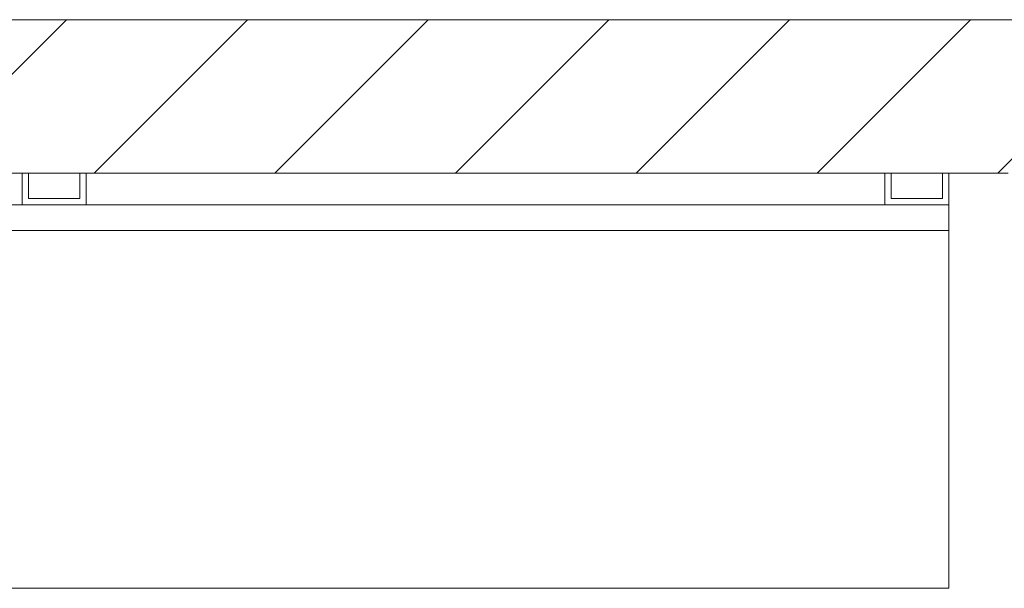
# Model space of a CAD drawing. Header units: inches. Extents: x 382808 to 408593, y -18409 to -9482.
# Tile 58 of 88: x 399270 to 399347, y -17316 to -17271. Entities that reach past the tile are written whole.
import ezdxf

# ---------------------------------------------------------------- set-up
doc = ezdxf.new("R2010")
doc.units = ezdxf.units.IN
doc.header["$LTSCALE"] = 2
doc.header["$MEASUREMENT"] = 0
for name, color, linetype, lineweight in [('!!!LOZAMET_Nr_pióra__8', 133, 'CONTINUOUS', 13), ('Ściany zewnętrzne_Nr_pióra__1', 51, 'CONTINUOUS', 50), ('Ściany zewnętrzne_Nr_pióra__7', 161, 'CONTINUOUS', 15)]:
    doc.layers.add(name, color=color, linetype=linetype, lineweight=lineweight)

msp = doc.modelspace()

# ---------------------------------------------------------------- linework, layer by layer
at = {"layer": '!!!LOZAMET_Nr_pióra__8', "color": 7, "linetype": 'Continuous', "lineweight": 0}
for p, q in [((399270.034, -17285.856), (399270.034, -17283.356)), ((399270.534, -17283.356), (399270.534, -17285.356)), ((399274.534, -17285.356), (399274.534, -17283.356)), ((399275.034, -17283.356), (399275.034, -17285.856)), ((399337.534, -17285.856), (399337.534, -17283.356)), ((399338.034, -17283.356), (399338.034, -17285.356)), ((399342.034, -17285.356), (399342.034, -17283.356)), ((399342.534, -17283.356), (399342.534, -17285.856)), ((399270.534, -17285.356), (399274.534, -17285.356)), ((399338.034, -17285.356), (399342.034, -17285.356)), ((399342.534, -17285.856), (399202.534, -17285.856)), ((399275.034, -17285.856), (399270.034, -17285.856)), ((399342.534, -17285.856), (399337.534, -17285.856)), ((399342.534, -17315.856), (399342.534, -17285.856)), ((399202.534, -17287.856), (399342.534, -17287.856)), ((399202.534, -17315.856), (399342.534, -17315.856))]:
    msp.add_line(p, q, dxfattribs=at)
at = {"layer": 'Ściany zewnętrzne_Nr_pióra__1', "color": 7, "linetype": 'Continuous', "lineweight": 0}
for p, q in [((399578.584, -17271.356), (399182.084, -17271.356)), ((399182.084, -17283.356), (399347.187, -17283.356))]:
    msp.add_line(p, q, dxfattribs=at)
at = {"layer": 'Ściany zewnętrzne_Nr_pióra__7', "color": 7, "linetype": 'Continuous', "lineweight": 0}
for p, q in [((399261.51, -17283.356), (399273.51, -17271.356)), ((399275.652, -17283.356), (399287.652, -17271.356)), ((399289.794, -17283.356), (399301.794, -17271.356)), ((399303.936, -17283.356), (399315.936, -17271.356)), ((399318.079, -17283.356), (399330.079, -17271.356)), ((399332.221, -17283.356), (399344.221, -17271.356)), ((399346.363, -17283.356), (399358.363, -17271.356))]:
    msp.add_line(p, q, dxfattribs=at)

doc.saveas('drawing.dxf')
